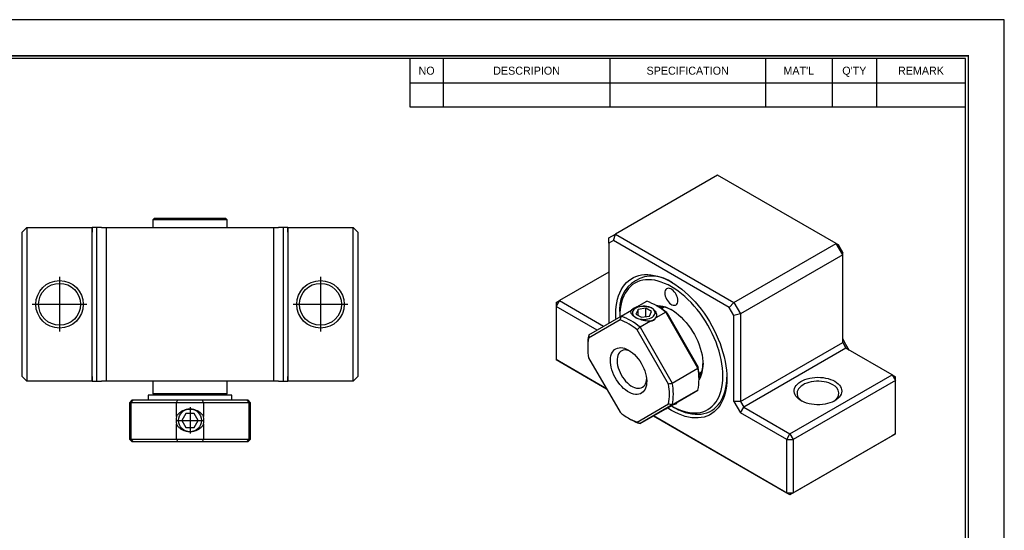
# Model space of a CAD drawing. Header units: millimetres. Extents: x 0 to 177, y 0 to 125.
# Tile 3 of 3: x 71 to 177, y 70 to 125. Entities that reach past the tile are written whole.
import ezdxf
from ezdxf.enums import TextEntityAlignment as Align

# ---------------------------------------------------------------- set-up
doc = ezdxf.new("R2010")
doc.units = ezdxf.units.MM
doc.linetypes.add('CENTER', pattern=[50.8, 31.75, -6.35, 6.35, -6.35])
for name, color, linetype in [('center', 1, 'CENTER'), ('L1', 7, 'CONTINUOUS'), ('OUTLINE', 7, 'CONTINUOUS')]:
    doc.layers.add(name, color=color, linetype=linetype)

# ---------------------------------------------------------------- blocks, each defined once
blk = doc.blocks.new('표제란')
at = {"layer": 'L1', "color": 0}
for p, q in [((297, 210), (0, 210)), ((297, 0), (297, 210))]:
    blk.add_line(p, q, dxfattribs=at)
at = {"layer": 'L1'}
for p, q in [((190, 203), (190, 194.34)), ((196, 203), (196, 194.34)), ((226, 203), (226, 194.34)), ((254, 203), (254, 194.34)), ((266, 203), (266, 194.34)), ((274, 203), (274, 194.34)), ((190, 198.67), (290, 198.67)), ((190, 194.34), (290, 194.34))]:
    blk.add_line(p, q, dxfattribs=at)
at = {"layer": 'L1', "const_width": 0.25}
blk.add_lwpolyline([(290.5, 6.5), (290.5, 203.5), (10, 203.5), (10, 6.5)], close=True, dxfattribs=at)
at = {"layer": 'L1'}
blk.add_lwpolyline([(290, 7), (290, 203), (10.5, 203), (10.5, 7)], close=True, dxfattribs=at)
for s, p in [('NO', (193, 200.83)), ('DESCRIPION', (211, 200.83)), ('SPECIFICATION', (240, 200.83)), ("MAT'L", (260, 200.83)), ("Q'TY", (270, 200.83)), ('REMARK', (282, 200.83))]:
    blk.add_text(s, height=1.444, dxfattribs=at).set_placement(p, align=Align.MIDDLE_CENTER)
for tag, p in [('필렛', (179.25, 10.9)), ('모따기', (179.25, 8.3))]:
    blk.add_attdef(tag, text='', height=1.15, dxfattribs=at).set_placement(p, align=Align.MIDDLE_LEFT)
at = {"layer": 'OUTLINE', "ltscale": 0.5}
for tag, p, height in [('TITLE', (237.17, 24.41), 2.5), ('도번', (251.18, 15.64), 2.5), ('SCALE', (253.78, 9.55), 1.2), ('DATE', (277.02, 9.51), 1.2)]:
    blk.add_attdef(tag, p, '', height=height, dxfattribs=at)

msp = doc.modelspace()

# ---------------------------------------------------------------- linework, layer by layer
at = {"layer": 'center', "ltscale": 0.2}
for p, q in [((75.6713, 97.5981), (75.6713, 91.7331)), ((103.6713, 97.5981), (103.6713, 91.7331)), ((72.7388, 94.6656), (78.6038, 94.6656)), ((100.7388, 94.6656), (106.6038, 94.6656)), ((89.6713, 83.618), (89.6713, 80.8132)), ((88.2689, 82.2156), (91.0737, 82.2156))]:
    msp.add_line(p, q, dxfattribs=at)
at = {"layer": 'OUTLINE'}
for p, q in [((146.2805, 108.5321), (135.3204, 102.205)), ((159.0085, 101.1845), (146.2805, 108.5321)), ((85.8713, 103.9156), (85.6713, 103.7156)), ((85.6713, 103.7156), (85.6713, 102.9156)), ((93.6713, 103.7156), (85.6713, 103.7156)), ((85.8713, 103.9156), (93.4713, 103.9156)), ((93.6713, 103.7156), (93.4713, 103.9156)), ((93.6713, 102.9156), (93.6713, 103.7156)), ((72.1713, 102.9156), (71.6713, 102.4156)), ((72.1713, 102.9156), (72.1713, 102.4156)), ((72.1713, 102.9156), (79.1713, 102.9156)), ((79.1713, 102.9156), (79.1713, 102.4156)), ((79.6713, 102.9156), (79.1713, 102.9156)), ((79.1713, 86.4156), (79.1713, 102.9156)), ((79.6713, 86.4156), (79.6713, 102.9156)), ((80.1713, 102.9156), (79.6713, 102.9156)), ((80.1713, 102.9156), (80.8784, 102.9156)), ((80.6713, 102.9156), (80.6713, 86.4156)), ((80.8784, 102.9156), (98.4642, 102.9156)), ((98.4642, 102.9156), (99.1713, 102.9156)), ((98.6713, 86.4156), (98.6713, 102.9156)), ((99.6713, 102.9156), (99.1713, 102.9156)), ((99.6713, 102.9156), (99.6713, 86.4156)), ((100.1713, 102.9156), (99.6713, 102.9156)), ((100.1713, 102.4156), (100.1713, 102.9156)), ((100.1713, 102.9156), (100.1713, 86.4156)), ((100.1713, 102.9156), (107.1713, 102.9156)), ((107.1713, 102.4156), (107.1713, 102.9156)), ((107.6713, 102.4156), (107.1713, 102.9156)), ((71.6713, 86.9156), (71.6713, 102.4156)), ((72.1713, 102.4156), (72.1713, 86.9156)), ((107.1713, 86.9156), (107.1713, 102.4156)), ((107.6713, 102.4156), (107.6713, 86.9156)), ((134.6133, 101.7966), (135.3204, 102.205)), ((134.6133, 101.2193), (134.6133, 101.7966)), ((135.1133, 101.5081), (134.6133, 101.2193)), ((135.1133, 101.5081), (135.3204, 102.205)), ((147.5483, 94.3295), (135.1133, 101.5081)), ((135.3204, 102.205), (148.0483, 94.8573)), ((134.6133, 101.2193), (134.6133, 92.6344)), ((148.0483, 94.8573), (159.0085, 101.1845)), ((159.7156, 99.9597), (159.0085, 101.1845)), ((159.0085, 101.1845), (159.2156, 101.0648)), ((159.2156, 101.0648), (159.7156, 100.1988)), ((159.7156, 99.9597), (148.7554, 93.6325)), ((159.7156, 99.9597), (159.7156, 100.1988)), ((159.7156, 90.5695), (159.7156, 99.9597)), ((134.6133, 98.1212), (129.31, 95.0597)), ((129.31, 95.0597), (128.9564, 94.4473)), ((128.9564, 94.8555), (129.31, 95.0597)), ((128.9564, 94.8555), (128.9564, 94.4473)), ((128.9564, 94.4473), (128.9564, 88.7315)), ((133.3552, 91.9079), (128.9564, 94.4473)), ((129.31, 95.0597), (134.0623, 92.3162)), ((137.7486, 94.1082), (137.5244, 93.6253)), ((137.6387, 94.3812), (138.6865, 94.9861)), ((138.5851, 94.2376), (137.7486, 94.1082)), ((137.7486, 93.4959), (137.7486, 94.1082)), ((139.1975, 93.8841), (138.5851, 94.2376)), ((138.5851, 93.3411), (138.5851, 94.2376)), ((139.9173, 94.4074), (139.7052, 94.5298)), ((140.574, 94.3434), (140.2855, 94.1768)), ((147.5483, 94.3295), (148.0483, 94.8573)), ((148.0483, 93.4634), (147.5483, 94.3295)), ((148.0483, 94.8573), (148.7554, 93.6325)), ((132.4647, 91.3937), (135.9288, 93.3941)), ((135.7977, 93.6007), (135.7977, 93.3558)), ((135.9288, 93.3941), (137.0473, 94.0398)), ((137.5244, 93.6253), (138.1368, 93.2718)), ((138.1368, 93.2718), (138.9733, 93.4012)), ((138.9733, 93.4012), (139.1975, 93.8841)), ((140.7224, 93.8108), (139.6746, 93.2059)), ((144.1865, 87.8108), (140.7224, 93.8108)), ((140.8284, 93.7707), (144.2048, 87.9226)), ((148.7554, 93.6325), (148.0483, 93.4634)), ((148.0483, 84.2423), (148.0483, 93.4634)), ((148.7554, 93.6325), (148.7554, 84.2423)), ((135.8228, 92.9865), (132.4464, 91.0367)), ((141.0228, 86.0857), (137.6464, 91.9338)), ((139.0832, 92.8645), (137.9647, 92.2188)), ((137.9647, 92.2188), (141.4288, 86.2188)), ((160.0691, 90.3653), (159.7156, 90.9777)), ((132.3505, 90.2841), (132.3505, 90.0392)), ((148.7554, 84.2423), (159.7156, 90.5695)), ((160.0691, 89.9571), (149.109, 83.63)), ((159.7156, 90.5695), (160.0691, 89.9571)), ((160.4226, 89.753), (160.0691, 90.3653)), ((165.0189, 87.0997), (160.0691, 89.9571)), ((132.4464, 88.9309), (135.8228, 83.0828)), ((128.9564, 88.7315), (134.3638, 85.6099)), ((129.31, 88.5273), (128.9564, 88.7315)), ((134.3638, 85.6098), (129.31, 88.5273)), ((141.4288, 86.2188), (144.1865, 87.8108)), ((71.6713, 86.9156), (72.1713, 86.4156)), ((72.1713, 86.9156), (72.1713, 86.4156)), ((79.1713, 86.9156), (79.1713, 86.4156)), ((100.1713, 86.4156), (100.1713, 86.9156)), ((107.1713, 86.4156), (107.6713, 86.9156)), ((107.1713, 86.4156), (107.1713, 86.9156)), ((144.2852, 87.2485), (144.5736, 87.415)), ((144.3006, 86.5694), (144.3006, 86.8143)), ((154.0587, 80.7725), (165.0189, 87.0997)), ((165.0189, 87.0997), (165.3724, 86.4873)), ((165.0189, 87.0997), (165.3724, 86.8955)), ((165.3724, 86.4873), (165.3724, 86.8955)), ((79.1713, 86.4156), (72.1713, 86.4156)), ((79.1713, 86.4156), (79.6713, 86.4156)), ((79.6713, 86.4156), (80.1713, 86.4156)), ((80.8784, 86.4156), (80.1713, 86.4156)), ((98.4642, 86.4156), (80.8784, 86.4156)), ((85.6713, 86.4156), (85.6713, 85.1156)), ((93.6713, 85.1156), (93.6713, 86.4156)), ((99.1713, 86.4156), (98.4642, 86.4156)), ((99.1713, 86.4156), (99.6713, 86.4156)), ((99.6713, 86.4156), (100.1713, 86.4156)), ((107.1713, 86.4156), (100.1713, 86.4156)), ((165.3724, 86.4873), (154.4123, 80.1602)), ((165.3724, 80.7715), (165.3724, 86.4873)), ((85.1713, 84.9156), (85.1713, 84.4156)), ((94.1713, 84.9156), (85.1713, 84.9156)), ((85.6713, 85.1156), (85.8713, 84.9156)), ((85.6713, 85.1156), (93.6713, 85.1156)), ((93.4713, 84.9156), (93.6713, 85.1156)), ((94.1713, 84.4156), (94.1713, 84.9156)), ((140.7224, 83.4594), (144.1865, 85.4598)), ((144.1865, 85.4598), (141.4288, 83.8678)), ((83.4713, 84.4156), (83.1713, 84.1156)), ((83.1713, 84.1156), (83.1713, 80.2156)), ((83.3327, 84.1156), (83.1713, 84.1156)), ((88.2317, 84.1156), (83.3327, 84.1156)), ((83.3327, 84.1156), (83.3327, 80.2156)), ((83.4713, 84.4156), (83.6069, 84.4156)), ((83.6069, 84.4156), (88.3818, 84.4156)), ((91.1109, 84.1156), (88.2317, 84.1156)), ((88.2317, 82.6337), (88.2317, 84.1156)), ((88.3818, 84.4156), (90.9608, 84.4156)), ((90.9608, 84.4156), (95.7357, 84.4156)), ((91.1109, 84.1156), (91.1109, 82.6337)), ((96.0099, 84.1156), (91.1109, 84.1156)), ((95.7357, 84.4156), (95.8713, 84.4156)), ((96.1713, 84.1156), (95.8713, 84.4156)), ((96.0099, 80.2156), (96.0099, 84.1156)), ((96.1713, 84.1156), (96.0099, 84.1156)), ((96.1713, 80.2156), (96.1713, 84.1156)), ((137.6464, 82.0301), (141.0228, 83.9799)), ((141.4288, 83.8678), (137.9647, 81.8674)), ((141.3299, 83.7727), (141.542, 83.6502)), ((148.0483, 84.2423), (148.4019, 83.63)), ((148.7554, 84.2423), (148.0483, 84.2423)), ((148.4019, 83.63), (148.7554, 83.0176)), ((148.7554, 84.2423), (149.109, 83.63)), ((148.7554, 83.0176), (149.109, 83.63)), ((149.109, 83.63), (154.0587, 80.7725)), ((89.2383, 82.9656), (88.8053, 82.2156)), ((90.1043, 82.9656), (89.2383, 82.9656)), ((90.5373, 82.2156), (90.1043, 82.9656)), ((136.7339, 82.4462), (136.946, 82.3237)), ((137.9647, 81.8674), (140.7224, 83.4594)), ((154.0587, 74.2402), (139.4056, 82.6992)), ((139.4057, 82.6993), (153.7052, 74.4444)), ((153.7052, 80.1602), (148.7554, 83.0176)), ((88.2317, 80.2156), (88.2317, 81.7974)), ((88.8053, 82.2156), (89.2383, 81.4656)), ((89.2383, 81.4656), (90.1043, 81.4656)), ((90.1043, 81.4656), (90.5373, 82.2156)), ((91.1109, 81.7974), (91.1109, 80.2156)), ((153.7052, 80.1602), (154.0587, 80.7725)), ((154.0587, 80.7725), (154.4123, 80.1602)), ((165.0189, 80.5674), (154.0587, 74.2402)), ((154.4123, 74.4444), (165.3724, 80.7715)), ((165.3724, 80.7715), (165.0189, 80.5674)), ((83.1713, 80.2156), (83.4713, 79.9156)), ((83.1713, 80.2156), (83.3327, 80.2156)), ((83.3327, 80.2156), (88.2317, 80.2156)), ((83.6069, 79.9156), (83.4713, 79.9156)), ((88.3818, 79.9156), (83.6069, 79.9156)), ((88.2317, 80.2156), (91.1109, 80.2156)), ((90.9608, 79.9156), (88.3818, 79.9156)), ((95.7357, 79.9156), (90.9608, 79.9156)), ((91.1109, 80.2156), (96.0099, 80.2156)), ((95.8713, 79.9156), (95.7357, 79.9156)), ((95.8713, 79.9156), (96.1713, 80.2156)), ((96.0099, 80.2156), (96.1713, 80.2156)), ((153.7052, 74.4444), (153.7052, 80.1602)), ((153.7052, 80.1602), (154.4123, 80.1602)), ((154.4123, 80.1602), (154.4123, 74.4444)), ((153.7052, 74.4444), (154.4123, 74.4444)), ((154.0587, 74.2402), (153.7052, 74.4444)), ((154.4123, 74.4444), (154.0587, 74.2402))]:
    msp.add_line(p, q, dxfattribs=at)
at = {"layer": 'OUTLINE', "flags": 128}
for points in [[(135.3734, 93.6007), (135.3852, 94.0259), (135.4204, 94.4358), (135.4789, 94.8289), (135.5606, 95.2035), (135.665, 95.5583), (135.7918, 95.8917), (135.9404, 96.2025), (136.1103, 96.4895), (136.3008, 96.7515), (136.5112, 96.9875), (136.7406, 97.1966), (136.9881, 97.3779), (137.2527, 97.5307), (137.5334, 97.6544), (137.8291, 97.7486), (138.1387, 97.8128), (138.4608, 97.8469), (138.7943, 97.8506), (139.1377, 97.8239), (139.4899, 97.767), (139.8493, 97.6801), (140.2145, 97.5635), (140.5841, 97.4178), (140.9567, 97.2433), (141.3308, 97.041), (141.7049, 96.8115), (142.0775, 96.5557), (142.4471, 96.2747), (142.8123, 95.9696), (143.1717, 95.6415), (143.5239, 95.2919), (143.8673, 94.9219), (144.2008, 94.5332), (144.5229, 94.1273), (144.8325, 93.7057), (145.1282, 93.2701), (145.4089, 92.8222), (145.6735, 92.3639), (145.921, 91.8968), (146.1504, 91.4229), (146.3608, 90.944), (146.5513, 90.4621), (146.7212, 89.9789), (146.8698, 89.4965), (146.9966, 89.0167), (147.101, 88.5414), (147.1827, 88.0725), (147.2412, 87.6118), (147.2764, 87.1612), (147.2882, 86.7225), (147.2764, 86.2973), (147.2412, 85.8874), (147.1827, 85.4944), (147.101, 85.1197), (146.9966, 84.765), (146.8698, 84.4315), (146.7212, 84.1207), (146.5513, 83.8337), (146.3608, 83.5717), (146.1504, 83.3357), (145.921, 83.1267), (145.6735, 82.9454), (145.4089, 82.7925), (145.1282, 82.6688), (144.8325, 82.5746), (144.5229, 82.5104), (144.2008, 82.4764), (143.8673, 82.4727), (143.5239, 82.4993), (143.1717, 82.5562), (142.8123, 82.6431), (142.4471, 82.7597), (142.0775, 82.9055), (141.7049, 83.0799), (141.3308, 83.2823), (140.9567, 83.5118), (140.8895, 83.5559)], [(146.8639, 86.9674), (146.8521, 87.3922), (146.8166, 87.8287), (146.7576, 88.2753), (146.6754, 88.73), (146.5703, 89.1908), (146.4427, 89.6557), (146.2933, 90.1228), (146.1226, 90.5901), (145.9314, 91.0555), (145.7205, 91.5171), (145.4908, 91.9729), (145.2433, 92.421), (144.979, 92.8594), (144.6991, 93.2862), (144.4048, 93.6996), (144.0974, 94.0979), (143.778, 94.4794), (143.4482, 94.8423), (143.1094, 95.1852), (142.7629, 95.5066), (142.4103, 95.8051), (142.053, 96.0795), (141.6927, 96.3285), (141.3308, 96.5511), (140.9689, 96.7463), (140.6086, 96.9133), (140.2513, 97.0514), (139.8987, 97.1601), (139.5522, 97.2387), (139.2134, 97.2871), (138.8836, 97.3049), (138.5642, 97.2921), (138.2568, 97.2488), (137.9625, 97.1752), (137.6826, 97.0715), (137.4183, 96.9383), (137.1708, 96.776), (136.9411, 96.5854), (136.7302, 96.3673), (136.539, 96.1226), (136.3683, 95.8524), (136.2189, 95.5578), (136.0913, 95.2401), (135.9862, 94.9007), (135.904, 94.541), (135.845, 94.1625), (135.8095, 93.7669), (135.7977, 93.3558), (135.7978, 93.3185)], [(142.0379, 95.0609), (142.0259, 95.2179), (141.9902, 95.3835), (141.932, 95.5519), (141.8534, 95.7176), (141.7569, 95.8747), (141.646, 96.0181), (141.5243, 96.1428), (141.396, 96.2445), (141.2656, 96.3199), (141.1373, 96.3662), (141.0156, 96.382), (140.9047, 96.3667), (140.8082, 96.3209), (140.7296, 96.246), (140.6714, 96.1447), (140.6357, 96.0204), (140.6237, 95.8773), (140.6357, 95.7203), (140.6714, 95.5548), (140.7296, 95.3863), (140.8082, 95.2207), (140.9047, 95.0635), (141.0156, 94.9201), (141.1373, 94.7955), (141.2656, 94.6937), (141.396, 94.6184), (141.5243, 94.5721), (141.646, 94.5562), (141.7569, 94.5715), (141.8534, 94.6174), (141.932, 94.6922), (141.9902, 94.7935), (142.0259, 94.9178), (142.0379, 95.0609)], [(137.4986, 93.2569), (137.6523, 93.1817), (137.8254, 93.1222), (138.013, 93.0799), (138.2101, 93.0561), (138.4113, 93.0513), (138.6112, 93.0657), (138.8043, 93.0988), (138.9852, 93.1499), (139.1491, 93.2175), (139.2915, 93.2997), (139.4086, 93.3943), (139.497, 93.4988), (139.5545, 93.6102), (139.5794, 93.7256), (139.5711, 93.8418), (139.5298, 93.9556), (139.4565, 94.0639), (139.3534, 94.1638), (139.2233, 94.2525), (139.0696, 94.3276), (138.8966, 94.3871), (138.7089, 94.4294), (138.5118, 94.4533), (138.3106, 94.4581), (138.1107, 94.4437), (137.9177, 94.4105), (137.7367, 94.3595), (137.5728, 94.2919), (137.4304, 94.2097), (137.3133, 94.115), (137.2249, 94.0106), (137.1674, 93.8991), (137.1425, 93.7838), (137.1508, 93.6676), (137.1922, 93.5538), (137.2654, 93.4455), (137.3685, 93.3456), (137.4986, 93.2569)], [(139.6881, 94.5397), (139.8857, 94.5423), (140.1477, 94.5182), (140.4181, 94.4636), (140.6948, 94.3787), (140.976, 94.2644), (141.2597, 94.1212), (141.5439, 93.9503), (141.8266, 93.7527), (142.1058, 93.53), (142.3796, 93.2837), (142.6461, 93.0155), (142.9033, 92.7272), (143.1495, 92.421), (143.3829, 92.0989), (143.6019, 91.7632), (143.805, 91.4163), (143.9907, 91.0606), (144.1578, 90.6986), (144.3051, 90.3328), (144.4315, 89.9658), (144.5361, 89.6002), (144.6183, 89.2385), (144.6774, 88.8833), (144.713, 88.5371), (144.7249, 88.2022)], [(140.2361, 94.2099), (140.2937, 94.3525), (140.3077, 94.3834)], [(135.3897, 93.0828), (135.3852, 93.162), (135.3734, 93.6007)], [(136.7346, 89.7538), (136.9485, 89.6167), (137.1598, 89.4539), (137.366, 89.2676), (137.5645, 89.0599), (137.7529, 88.8334), (137.929, 88.5908), (138.0905, 88.3351), (138.2356, 88.0693), (138.3625, 87.7967), (138.4696, 87.5206), (138.5557, 87.2444), (138.6196, 86.9713), (138.6607, 86.7048), (138.6784, 86.448), (138.6725, 86.2041), (138.6431, 85.9761), (138.5905, 85.7666), (138.5154, 85.5783), (138.4186, 85.4134), (138.3015, 85.2739), (138.1653, 85.1616), (138.0117, 85.0777), (137.8426, 85.0234), (137.6601, 84.9992), (137.4664, 85.0054), (137.2637, 85.0421), (137.0547, 85.1087), (136.8417, 85.2044), (136.6275, 85.3281), (136.4145, 85.4782), (136.2055, 85.653), (136.0029, 85.8503), (135.8091, 86.0677), (135.6266, 86.3026), (135.4575, 86.5522), (135.304, 86.8134), (135.1678, 87.083), (135.0506, 87.3577), (134.9538, 87.6343), (134.8787, 87.9094), (134.8261, 88.1795), (134.7967, 88.4416), (134.7908, 88.6923), (134.8085, 88.9286), (134.8496, 89.1477), (134.9135, 89.3469), (134.9996, 89.5238), (135.1067, 89.6762), (135.2336, 89.8023), (135.3787, 89.9006), (135.5402, 89.9698), (135.7163, 90.0091), (135.9047, 90.0181), (136.1032, 89.9966), (136.3094, 89.9449), (136.5207, 89.8636), (136.7346, 89.7538)], [(136.9206, 89.6361), (136.8926, 89.6486), (136.7001, 89.7181), (136.5134, 89.7573), (136.3355, 89.7655), (136.1689, 89.7426), (136.0163, 89.6889), (135.88, 89.6052), (135.7619, 89.4928), (135.664, 89.3535), (135.5876, 89.1893), (135.534, 89.0026), (135.504, 88.7965), (135.4979, 88.5738), (135.516, 88.3382), (135.5579, 88.093), (135.623, 87.8421), (135.7103, 87.5892), (135.8185, 87.3382), (135.946, 87.0928), (136.0907, 86.8569), (136.2506, 86.6339), (136.4232, 86.4272), (136.6058, 86.2401), (136.7958, 86.0752), (136.9902, 85.9352), (137.1861, 85.8221), (137.3805, 85.7377), (137.5705, 85.6832), (137.7531, 85.6595), (137.9257, 85.6669), (138.0856, 85.7053), (138.2304, 85.7741), (138.3578, 85.8723), (138.466, 85.9984), (138.5533, 86.1505), (138.6184, 86.3262), (138.6603, 86.523), (138.6703, 86.6052)], [(141.2975, 83.7915), (141.3308, 83.7722), (141.6927, 83.577), (142.053, 83.4099), (142.4103, 83.2718), (142.7629, 83.1632), (143.1094, 83.0845), (143.4482, 83.0362), (143.778, 83.0184), (144.0974, 83.0311), (144.4048, 83.0744), (144.6991, 83.148), (144.979, 83.2517), (145.2433, 83.385), (145.4908, 83.5472), (145.7205, 83.7379), (145.9314, 83.956), (146.1226, 84.2006), (146.2933, 84.4709), (146.4427, 84.7654), (146.5703, 85.0831), (146.6754, 85.4226), (146.7576, 85.7823), (146.8166, 86.1608), (146.8521, 86.5564), (146.8639, 86.9674)], [(141.542, 83.6502), (141.7271, 83.5468), (142.0946, 83.3619), (142.4599, 83.2054), (142.8214, 83.078), (143.1776, 82.9802), (143.5271, 82.9125), (143.8685, 82.875), (144.2003, 82.8679), (144.5212, 82.8914), (144.8299, 82.9452), (145.125, 83.0292), (145.4055, 83.143), (145.67, 83.2861), (145.9176, 83.458), (146.1472, 83.658), (146.358, 83.8851), (146.5489, 84.1386), (146.7192, 84.4173), (146.8683, 84.7201), (146.9955, 85.0458), (147.1003, 85.393), (147.1822, 85.7604), (147.241, 86.1463), (147.2764, 86.5492), (147.2872, 86.8466)], [(144.4752, 87.1644), (144.3782, 87.1754), (144.289, 87.1892)], [(158.867, 86.4057), (159.0608, 86.2803), (159.2286, 86.1429), (159.3681, 85.9954), (159.4776, 85.8397), (159.5557, 85.6777), (159.6012, 85.5117), (159.6137, 85.3438), (159.5929, 85.1762), (159.5392, 85.011), (159.4531, 84.8504), (159.336, 84.6965), (159.1892, 84.5514), (159.0147, 84.4168), (158.8148, 84.2946), (158.5921, 84.1864), (158.3494, 84.0935), (158.09, 84.0172), (157.8172, 83.9584), (157.5346, 83.918), (157.2458, 83.8965), (156.9547, 83.8941), (156.665, 83.9109), (156.3805, 83.9466), (156.1049, 84.0008), (155.8418, 84.0728), (155.5947, 84.1616), (155.3667, 84.2662), (155.1608, 84.385), (154.9797, 84.5166), (154.8258, 84.6593), (154.7011, 84.8112), (154.6072, 84.9703), (154.5453, 85.1345), (154.5163, 85.3018), (154.5204, 85.4698), (154.5577, 85.6365), (154.6277, 85.7997), (154.7295, 85.9572), (154.8617, 86.1069), (155.0225, 86.247), (155.21, 86.3756), (155.4217, 86.491), (155.6548, 86.5917), (155.9063, 86.6765), (156.1728, 86.7441), (156.451, 86.7937), (156.7371, 86.8248), (157.0275, 86.8368), (157.3184, 86.8296), (157.606, 86.8033), (157.8865, 86.7582), (158.1562, 86.695), (158.4118, 86.6145), (158.6498, 86.5176), (158.867, 86.4057)], [(158.6549, 86.0383), (158.4473, 86.1442), (158.2188, 86.2346), (157.9727, 86.3081), (157.7129, 86.3636), (157.4433, 86.4002), (157.1678, 86.4174), (156.8908, 86.4149), (156.6165, 86.3928), (156.3489, 86.3514), (156.0922, 86.2914), (155.8501, 86.2135), (155.6265, 86.1191), (155.4247, 86.0096), (155.2477, 85.8866), (155.0983, 85.7519), (154.9786, 85.6077), (154.8906, 85.456), (154.8355, 85.2993), (154.8142, 85.1399), (154.827, 84.9801), (154.8737, 84.8225), (154.9536, 84.6694), (155.0655, 84.5231), (155.2077, 84.3858), (155.3732, 84.2628)]]:
    msp.add_lwpolyline(points, dxfattribs=at)
at = {"layer": 'OUTLINE'}
for centre, radius in [((75.6713, 94.6656), 2.55), ((103.6713, 94.6656), 2.55), ((75.6713, 94.6656), 2.25), ((103.6713, 94.6656), 2.25), ((89.6713, 82.2156), 1.2195)]:
    msp.add_circle(centre, radius, dxfattribs=at)
for centre, radius, start, end in [((139.2919, 94.1637), 3.5393, 52.656606, 189.153125), ((138.0215, 93.0344), 1.4003, 105.836812, 134.157811), ((136.7171, 89.2236), 6.0898, 48.87409, 71.131287), ((138.6332, 93.2687), 1.1568, 40.279732, 79.725645), ((136.5088, 88.5594), 6.7688, 50.344763, 59.763922), ((140.0912, 91.7607), 2.6278, 59.140238, 92.957548), ((133.9594, 87.6316), 6.0898, 48.87409, 71.131287), ((138.7004, 94.2105), 1.4003, 285.836812, 314.157811), ((133.8764, 87.5091), 5.8129, 49.567757, 70.437619), ((138.1646, 89.9838), 5.8144, 169.566758, 190.433242), ((137.4852, 90.3165), 5.1348, 167.891075, 180.362307), ((135.7762, 86.955), 7.7872, 28.147138, 31.852862), ((138.2098, 86.6353), 6.0912, 348.873202, 11.126798), ((137.531, 86.787), 6.7697, 0.2312, 9.656667), ((142.0012, 88.3157), 2.722, 327.63896, 0.252501), ((141.8656, 88.0556), 2.8631, 328.265222, 2.935968), ((135.3046, 85.0328), 5.8144, 349.566758, 10.433242), ((135.4521, 85.0433), 6.0912, 348.873202, 11.126798), ((158.314, 85.1286), 0.9715, 296.969775, 69.457895), ((141.6403, 84.3179), 0.377, 258.985327, 341.025424), ((89.6713, 82.2156), 1.5, 163.756357, 196.243643), ((89.6713, 82.2156), 1.5, 343.756357, 16.243643), ((139.5928, 87.5075), 5.8129, 229.567757, 250.437619), ((139.5848, 86.8498), 5.2392, 239.757466, 251.987468)]:
    msp.add_arc(centre, radius, start, end, dxfattribs=at)
msp.add_ellipse((138.361, 94.7984), major_axis=(-1.0607, 1.8371), ratio=0.57733463, start_param=2.85804697, end_param=3.42505707, dxfattribs=at)
for points, knots in [([(137.6387, 94.3812), (137.7364, 94.4089), (137.8403, 94.4307), (138.0471, 94.4608), (138.1502, 94.4693), (138.4587, 94.4759), (138.658, 94.4543), (138.8395, 94.4069)], [0, 0, 0, 0, 0.25, 0.25, 0.5, 0.5, 1, 1, 1, 1]), ([(138.8395, 94.4069), (138.9905, 94.3799), (139.1295, 94.3315), (139.3602, 94.1983), (139.4534, 94.1124), (139.5157, 94.0166)], [0, 0, 0, 0, 0.5, 0.5, 1, 1, 1, 1]), ([(137.2062, 93.464), (137.1547, 93.5103), (137.1109, 93.5578), (137.0424, 93.6522), (137.0171, 93.6996), (136.9862, 93.7962), (136.981, 93.845), (136.9946, 93.942), (137.0138, 93.9915), (137.0473, 94.0398)], [0, 0, 0, 0, 0.25, 0.25, 0.5, 0.5, 0.75, 0.75, 1, 1, 1, 1]), ([(137.8824, 93.0737), (137.7325, 93.1186), (137.5933, 93.1773), (137.3601, 93.312), (137.2687, 93.3861), (137.2062, 93.464)], [0, 0, 0, 0, 0.5, 0.5, 1, 1, 1, 1]), ([(139.0832, 92.8645), (138.9855, 92.8538), (138.8816, 92.8533), (138.6748, 92.8675), (138.5717, 92.8818), (138.2632, 92.9414), (138.0639, 93.0021), (137.8824, 93.0737)], [0, 0, 0, 0, 0.25, 0.25, 0.5, 0.5, 1, 1, 1, 1]), ([(139.5157, 94.0166), (139.5672, 93.9582), (139.611, 93.8949), (139.6795, 93.7641), (139.7048, 93.6961), (139.7357, 93.5554), (139.7409, 93.4834), (139.7273, 93.3421), (139.7081, 93.2713), (139.6746, 93.2059)], [0, 0, 0, 0, 0.25, 0.25, 0.5, 0.5, 0.75, 0.75, 1, 1, 1, 1]), ([(88.2317, 82.6337), (88.2773, 82.7264), (88.3371, 82.8135), (88.4736, 82.9695), (88.55, 83.0388), (88.8006, 83.2244), (88.992, 83.3151), (89.1931, 83.3705)], [0, 0, 0, 0, 0.25, 0.25, 0.5, 0.5, 1, 1, 1, 1]), ([(89.1931, 83.3705), (89.3441, 83.433), (89.5082, 83.4656), (89.8344, 83.4656), (89.9991, 83.4328), (90.1494, 83.3705)], [0, 0, 0, 0, 0.5, 0.5, 1, 1, 1, 1]), ([(90.1494, 83.3705), (90.2499, 83.3428), (90.3487, 83.3059), (90.5351, 83.2165), (90.6237, 83.1637), (90.7908, 83.0402), (90.8685, 82.9699), (91.0048, 82.8143), (91.0649, 82.7271), (91.1109, 82.6337)], [0, 0, 0, 0, 0.25, 0.25, 0.5, 0.5, 0.75, 0.75, 1, 1, 1, 1]), ([(89.1931, 81.0606), (89.0927, 81.0883), (88.9938, 81.1252), (88.8075, 81.2147), (88.7189, 81.2675), (88.5517, 81.391), (88.474, 81.4613), (88.3377, 81.6168), (88.2776, 81.7041), (88.2317, 81.7974)], [0, 0, 0, 0, 0.25, 0.25, 0.5, 0.5, 0.75, 0.75, 1, 1, 1, 1]), ([(91.1109, 81.7974), (91.0653, 81.7048), (91.0055, 81.6177), (90.869, 81.4617), (90.7926, 81.3924), (90.5419, 81.2067), (90.3506, 81.1161), (90.1494, 81.0606)], [0, 0, 0, 0, 0.25, 0.25, 0.5, 0.5, 1, 1, 1, 1]), ([(90.1494, 81.0606), (89.9995, 80.9986), (89.8357, 80.9655), (89.5058, 80.9657), (89.344, 80.9982), (89.1931, 81.0606)], [0, 0, 0, 0, 0.5, 0.5, 1, 1, 1, 1])]:
    msp.add_open_spline(points, degree=3, knots=knots, dxfattribs=at)
for points in [[(135.9288, 93.3941), (135.8936, 93.2583), (135.8583, 93.1224), (135.8228, 92.9865)], [(139.676, 93.2059), (139.6755, 93.2059), (139.675, 93.2059), (139.6746, 93.2059)], [(140.7224, 93.8108), (140.7576, 93.7977), (140.7929, 93.7844), (140.8284, 93.7707)], [(137.9647, 92.2188), (137.8584, 92.1241), (137.7523, 92.0291), (137.6464, 91.9338)], [(139.0832, 92.8645), (139.083, 92.8641), (139.0828, 92.8637), (139.0826, 92.8633)], [(132.4647, 91.3937), (132.4584, 91.2745), (132.4523, 91.1555), (132.4464, 91.0367)], [(144.1865, 87.8108), (144.1928, 87.8478), (144.1989, 87.885), (144.2048, 87.9226)], [(141.4288, 86.2188), (141.2936, 86.1741), (141.1582, 86.1297), (141.0228, 86.0857)], [(83.3327, 84.1156), (83.4239, 84.2156), (83.5153, 84.3156), (83.6069, 84.4156)], [(88.2317, 84.1156), (88.282, 84.2156), (88.332, 84.3156), (88.3818, 84.4156)], [(91.1109, 84.1156), (91.0606, 84.2156), (91.0105, 84.3156), (90.9608, 84.4156)], [(96.0099, 84.1156), (95.9187, 84.2156), (95.8273, 84.3156), (95.7357, 84.4156)], [(141.4288, 83.8678), (141.2936, 83.9053), (141.1582, 83.9426), (141.0228, 83.9799)], [(88.2317, 82.6337), (88.2315, 82.6342), (88.2313, 82.6347), (88.2312, 82.6352)], [(91.1114, 82.6352), (91.1112, 82.6347), (91.1111, 82.6342), (91.1109, 82.6337)], [(88.2312, 81.796), (88.2313, 81.7965), (88.2315, 81.797), (88.2317, 81.7974)], [(91.1109, 81.7974), (91.1111, 81.797), (91.1112, 81.7965), (91.1114, 81.796)], [(137.9647, 81.8674), (137.8584, 81.9215), (137.7523, 81.9758), (137.6464, 82.0301)], [(83.3327, 80.2156), (83.4239, 80.1155), (83.5153, 80.0155), (83.6069, 79.9156)], [(88.2317, 80.2156), (88.282, 80.1155), (88.332, 80.0155), (88.3818, 79.9156)], [(91.1109, 80.2156), (91.0606, 80.1155), (91.0105, 80.0155), (90.9608, 79.9156)], [(96.0099, 80.2156), (95.9187, 80.1155), (95.8273, 80.0155), (95.7357, 79.9156)]]:
    msp.add_open_spline(points, degree=3, dxfattribs=at)

# ---------------------------------------------------------------- block references
at = {"layer": 'OUTLINE', "xscale": 0.5961599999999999, "yscale": 0.5961599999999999, "zscale": 0.5961599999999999}
msp.add_blockref('표제란', (0, 0), dxfattribs=at)

doc.saveas('drawing.dxf')
